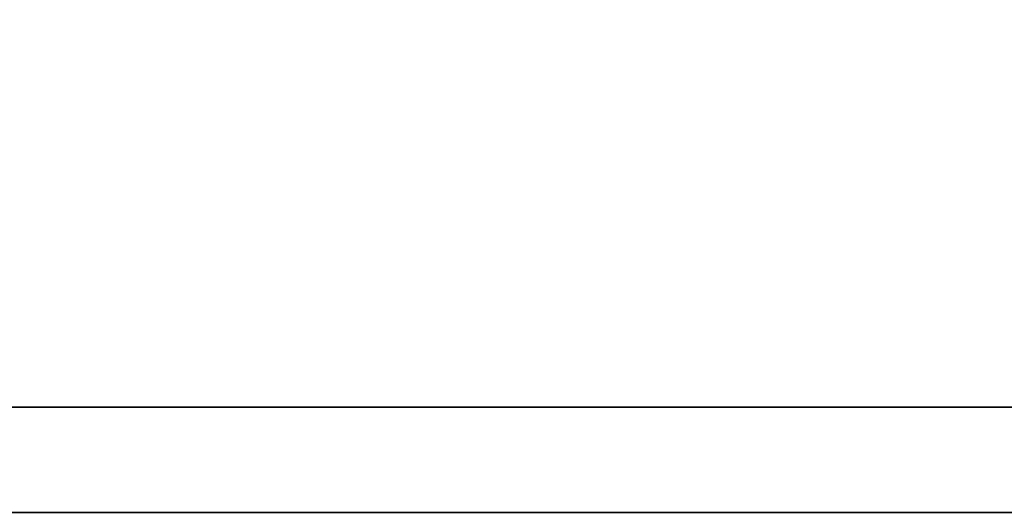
# Model space of a CAD drawing. Header units: millimetres. Extents: x 1396 to 1813, y -216 to -72.
# Tile 25 of 53: x 1711.492 to 1712.743, y -168.088 to -167.462. Entities that reach past the tile are written whole.
import ezdxf

# ---------------------------------------------------------------- set-up
doc = ezdxf.new("R2010")
doc.units = ezdxf.units.MM
doc.layers.add('DIM', color=4, linetype='CONTINUOUS')
doc.layers.add('layer 1', color=7, linetype='CONTINUOUS')

# ---------------------------------------------------------------- blocks, each defined once
blk = doc.blocks.new('TBI MOTION logo(完整正式版)')
at = {"layer": 'layer 1', "color": 22, "lineweight": 35}
blk.add_open_spline([(75.90875, -9.47875), (75.90875, -9.47875), (75.90875, -12.28625), (75.90875, -12.28625), (75.90875, -12.28625), (75.90875, -12.28625), (75.90875, -12.47875), (75.90875, -12.47875), (75.90875, -12.47875), (75.90875, -12.47875), (75.71625, -12.47875), (75.71625, -12.47875), (75.71625, -12.47875), (75.71625, -12.47875), (-88.32875, -12.47875), (-88.32875, -12.47875), (-88.32875, -12.47875), (-88.32875, -12.47875), (-88.32875, -13.29375), (-88.32875, -13.29375), (-88.32875, -13.29375), (-88.32875, -13.29375), (82.89125, -13.29375), (82.89125, -13.29375), (82.89125, -13.29375), (82.89125, -13.29375), (75.90875, -9.47875), (75.90875, -9.47875)], degree=3, knots=[0, 0, 0, 0, 0.1428571, 0.1428571, 0.1428571, 0.1428572, 0.2857143, 0.2857143, 0.2857143, 0.2857143, 0.4285714, 0.4285714, 0.4285714, 0.4285714, 0.5714286, 0.5714286, 0.5714286, 0.5714286, 0.7142857, 0.7142857, 0.7142857, 0.7142857, 0.8571429, 0.8571429, 0.8571429, 0.8571429, 1, 1, 1, 1], dxfattribs=at)

msp = doc.modelspace()

# ---------------------------------------------------------------- block references
at = {"layer": 'DIM', "color": 7, "xscale": 0.1641908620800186, "yscale": 0.1641908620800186, "zscale": 0.1641908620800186}
msp.add_blockref('TBI MOTION logo(完整正式版)', (1722.8107, -165.9055), dxfattribs=at)

doc.saveas('drawing.dxf')
